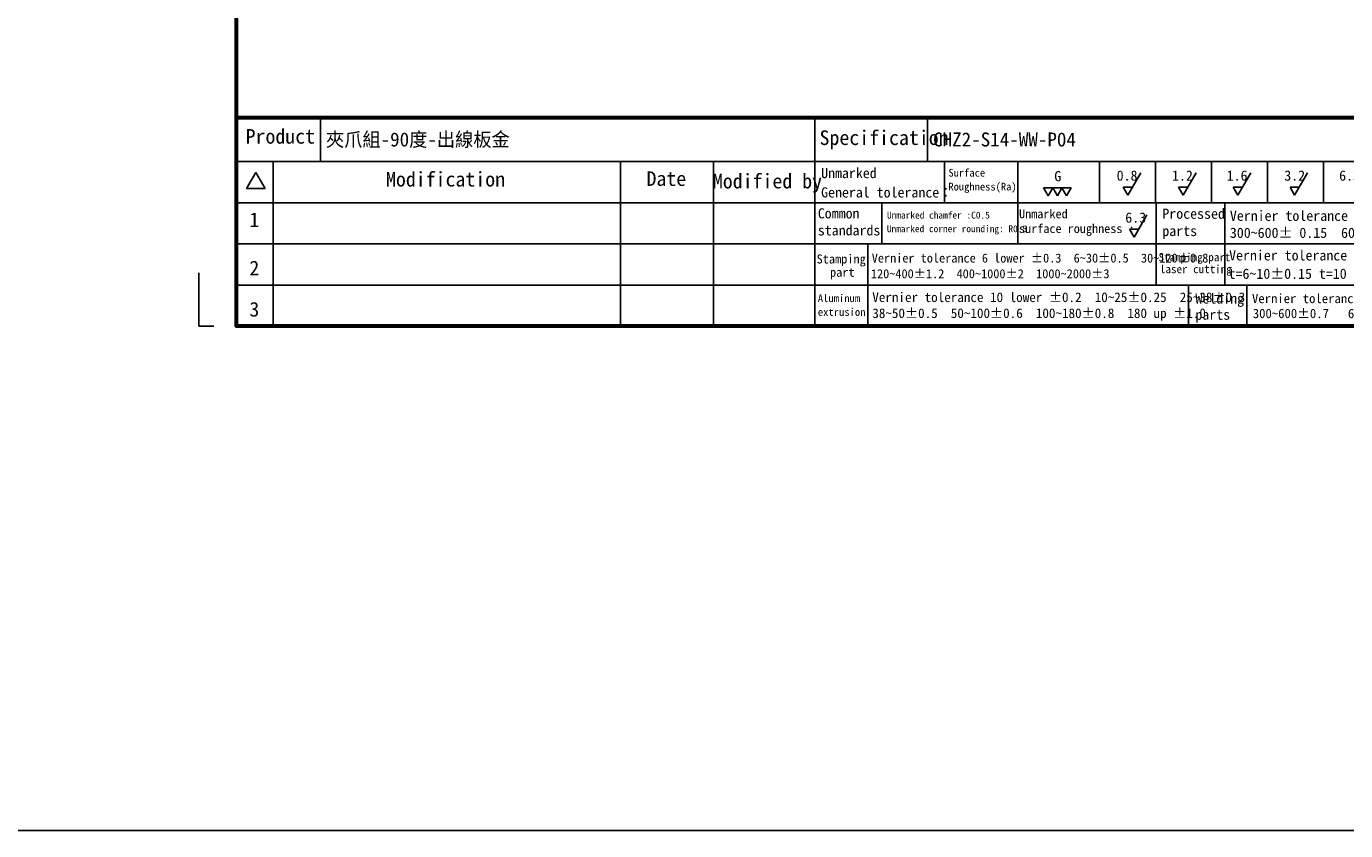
# Model space of a CAD drawing. Header units: millimetres. Extents: x 0 to 7391, y -1386 to 1502.
# Tile 66 of 127: x 6890 to 7126, y -306 to -163. Entities that reach past the tile are written whole.
import ezdxf
from ezdxf.enums import TextEntityAlignment as Align

# ---------------------------------------------------------------- set-up
doc = ezdxf.new("R2010")
doc.units = ezdxf.units.MM
doc.header["$LTSCALE"] = 0.5
doc.layers.add('BORDER', color=7, linetype='Continuous')
doc.layers.add('圖框', color=7, linetype='Continuous')
doc.styles.add('標題欄', font='txt')

# ---------------------------------------------------------------- blocks, each defined once
blk = doc.blocks.new('A4-英文圖框-橫式')
at = {"layer": 'BORDER', "color": 123, "linetype": 'Continuous', "lineweight": 60, "ltscale": 25.4}
blk.add_line((2151.7, -57.78), (2549.79, -57.78), dxfattribs=at)
at = {"layer": 'BORDER', "color": 60, "linetype": 'Continuous', "ltscale": 25.4}
for p, q in [((2166.7, -65.63), (2166.7, -57.78)), ((2255, -65.63), (2255, -57.78)), ((2275.1, -65.63), (2275.1, -57.78)), ((2151.7, -65.63), (2549.79, -65.63)), ((2158.28, -65.63), (2158.28, -95.06)), ((2220.31, -65.63), (2220.31, -95.06)), ((2236.88, -65.63), (2236.88, -95.06)), ((2255, -65.63), (2255, -95.06)), ((2278.15, -65.63), (2278.15, -72.99)), ((2291.22, -65.63), (2291.22, -80.35)), ((2305.82, -65.63), (2305.82, -72.99)), ((2315.82, -65.63), (2315.82, -72.99)), ((2325.82, -65.63), (2325.82, -72.99)), ((2335.82, -65.63), (2335.82, -72.99)), ((2345.82, -65.63), (2345.82, -72.99)), ((2155.17, -67.6), (2153.51, -70.48)), ((2155.17, -67.6), (2156.84, -70.48)), ((2153.51, -70.48), (2156.84, -70.48)), ((2151.7, -72.99), (2364.21, -72.99)), ((2266.98, -72.99), (2266.98, -80.35)), ((2315.96, -72.99), (2315.96, -80.35)), ((2328.19, -72.99), (2328.19, -80.35)), ((2151.7, -80.35), (2364.21, -80.35)), ((2264.44, -80.35), (2264.44, -87.7)), ((2315.96, -80.35), (2315.96, -87.7)), ((2328.19, -80.35), (2328.19, -87.7)), ((2151.7, -87.7), (2364.21, -87.7)), ((2264.44, -87.7), (2264.44, -95.06)), ((2321.74, -87.7), (2321.74, -95.06)), ((2332.11, -87.7), (2332.11, -95.06))]:
    blk.add_line(p, q, dxfattribs=at)
at = {"layer": 'BORDER', "color": 2, "linetype": 'Continuous', "ltscale": 25.4}
for p, q in [((2313.17, -67.68), (2310.88, -71.65)), ((2323.06, -67.68), (2320.77, -71.65)), ((2332.82, -67.68), (2330.53, -71.65)), ((2342.95, -67.68), (2340.66, -71.65)), ((2296.65, -71.76), (2295.82, -70.33)), ((2295.82, -70.33), (2297.47, -70.33)), ((2297.47, -70.33), (2296.65, -71.76)), ((2298.3, -71.76), (2297.47, -70.33)), ((2297.47, -70.33), (2299.12, -70.33)), ((2299.12, -70.33), (2298.3, -71.76)), ((2299.94, -71.76), (2299.12, -70.33)), ((2299.12, -70.33), (2300.77, -70.33)), ((2300.77, -70.33), (2299.94, -71.76)), ((2310.88, -71.65), (2310.05, -70.22)), ((2310.05, -70.22), (2311.7, -70.22)), ((2320.77, -71.65), (2319.94, -70.22)), ((2319.94, -70.22), (2321.59, -70.22)), ((2330.53, -71.65), (2329.7, -70.22)), ((2329.7, -70.22), (2331.35, -70.22)), ((2340.66, -71.65), (2339.84, -70.22)), ((2339.84, -70.22), (2341.48, -70.22)), ((2314.27, -75.17), (2311.98, -79.13)), ((2311.98, -79.13), (2311.16, -77.71)), ((2311.16, -77.71), (2312.8, -77.71))]:
    blk.add_line(p, q, dxfattribs=at)
at = {"layer": 'BORDER', "color": 123, "linetype": 'Continuous', "ltscale": 25.4}
for p, q in [((2145.01, -85.54), (2145.01, -95.06)), ((2145.01, -95.06), (2147.66, -95.06))]:
    blk.add_line(p, q, dxfattribs=at)
at = {"layer": 'BORDER', "color": 123, "linetype": 'Continuous', "lineweight": 60, "ltscale": 25.4}
blk.add_lwpolyline([(2151.7, 188.79), (2555.09, 188.79), (2555.09, -95.06), (2151.7, -95.06)], close=True, dxfattribs=at)
at = {"layer": '圖框', "style": '標題欄'}
for s, height, p in [('Product', 2.605, (2153.34, -59.85)), ('Specification', 2.6053, (2255.83, -60.09)), ('Modification', 2.6053, (2178.41, -67.5)), ('Date', 2.605, (2224.93, -67.39)), ('Modified by', 2.6053, (2236.78, -67.84)), ('Unmarked', 1.824, (2256.11, -66.79)), ('Surface', 1.377, (2278.84, -66.96)), ('G', 1.82, (2297.75, -67.35)), ('0.8', 1.824, (2308.88, -67.24)), ('1.2', 1.824, (2318.77, -67.24)), ('1.6', 1.824, (2328.53, -67.24)), ('3.2', 1.824, (2338.81, -67.24)), ('6.3', 1.824, (2348.61, -67.24)), ('General tolerance：', 1.8237, (2256.11, -70.24)), ('Roughness(Ra)', 1.377, (2278.84, -69.44)), ('1', 2.61, (2154.01, -74.74)), ('Common', 1.824, (2255.52, -73.98)), ('Unmarked chamfer :C0.5', 1.2273, (2267.87, -74.6)), ('Unmarked', 1.596, (2291.45, -74.18)), ('6.3', 1.824, (2310.42, -74.74)), ('Processed', 1.824, (2317.04, -74.04)), ('Vernier tolerance  300 lower %%P0.1', 1.8237, (2329.1, -74.41)), ('standards', 1.824, (2255.52, -77.01)), ('Unmarked corner rounding: R0.5', 1.2273, (2267.85, -77.03)), ('surface roughness :', 1.5965, (2291.45, -76.81)), ('parts', 1.824, (2317.04, -77.12)), ('300~600%%P 0.15  600~1000%%P 0.2', 1.8237, (2329.1, -77.45)), ('Stamping', 1.614, (2255.3, -82.23)), ('Vernier tolerance 6 lower %%P0.3  6~30%%P0.5  30~120%%P0.8', 1.6062, (2265.15, -82.07)), ('Stamping part', 1.4514, (2316.36, -81.99)), ('Vernier tolerance  t=0.6~5%%P0.1', 1.8237, (2328.96, -81.48)), ('2', 2.61, (2154.01, -83.35)), (' part', 1.614, (2256.6, -84.6)), ('120~400%%P1.2  400~1000%%P2  1000~2000%%P3', 1.6062, (2265, -84.87)), ('laser cutting', 1.4514, (2316.61, -84.12)), ('t=6~10%%P0.15 t=10 up %%P0.2', 1.8237, (2328.87, -84.76)), ('Aluminum', 1.39, (2255.52, -89.35)), ('Vernier tolerance 10 lower %%P0.2  10~25%%P0.25  25~38%%P0.3', 1.7169, (2265.25, -89.01)), ('Welding', 1.824, (2322.95, -89.17)), ('Vernier tolerance 300 lower %%P0.5  ', 1.6654, (2333.05, -89.26)), ('3', 2.61, (2154.01, -90.71)), ('extrusion', 1.39, (2255.52, -91.81)), ('38~50%%P0.5  50~100%%P0.6  100~180%%P0.8  180 up %%P1.0', 1.7169, (2265.25, -91.86)), ('300~600%%P0.7   600~1000%%P1.0', 1.6654, (2333.19, -91.93)), ('parts', 1.824, (2322.95, -92.06))]:
    blk.add_text(s, height=height, dxfattribs=at).set_placement(p, align=Align.TOP_LEFT)

msp = doc.modelspace()

# ---------------------------------------------------------------- linework, layer by layer
at = {"color": 4}
msp.add_lwpolyline([(6389.429, 1459.353), (7391.21, 1459.353), (7391.21, -306.068), (6389.429, -306.068)], close=True, dxfattribs=at)

# ---------------------------------------------------------------- block references
msp.add_blockref('A4-英文圖框-橫式', (4776.123, -121.007))

# ---------------------------------------------------------------- texts
at = {"layer": '圖框', "color": 1, "style": '標題欄'}
msp.add_text('夾爪組-90度-出線板金', height=2.5, dxfattribs=at).set_placement((6943.82, -182.715), align=Align.MIDDLE_LEFT)
at = {"layer": '圖框', "color": 1, "lineweight": 35, "style": '標題欄'}
msp.add_text('CHZ2-S14-WW-P04', height=2.5, dxfattribs=at).set_placement((7052.223, -182.715), align=Align.MIDDLE_LEFT)

doc.saveas('drawing.dxf')
